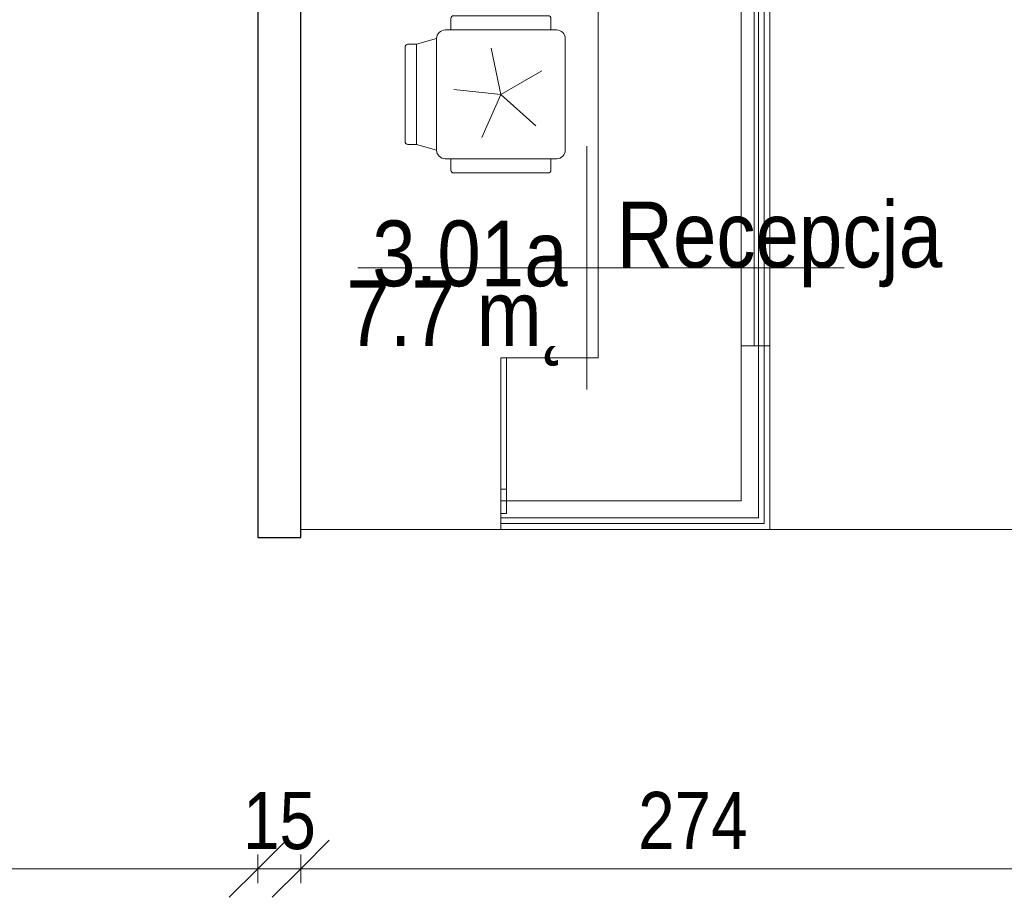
# Model space of a CAD drawing. Header units: centimetres. Extents: x -1737 to 22393, y -8842 to 3838.
# Tile 5 of 174: x -985 to -641, y 983 to 1289. Entities that reach past the tile are written whole.
import ezdxf

# ---------------------------------------------------------------- set-up
doc = ezdxf.new("R2010")
doc.units = ezdxf.units.CM
for name, color, linetype, lineweight in [('A-ANNO-DIMS', 211, 'Continuous', 13), ('A-ANNO-DIMS-100', 211, 'Continuous', 13), ('A-AREA', 32, 'Continuous', 13), ('A-AREA-IDEN', 2, 'Continuous', 13), ('A-WALL', 113, 'Continuous', 13), ('I-FURN', 30, 'Continuous', 9)]:
    doc.layers.add(name, color=color, linetype=linetype, lineweight=lineweight)
doc.styles.add('Arial Narrow_2', font='ARIALN.TTF', dxfattribs={"height": 20})
doc.styles.add('Arial_7', font='arial.ttf', dxfattribs={"width": 0.85, "height": 23})
doc.dimstyles.new('Diagonal_1_100__0__wewnętrzne', dxfattribs={"dimscale": 30.48, "dimtxt": 20.468619, "dimasz": 0.656168, "dimexe": 0.164042, "dimexo": 0.0625, "dimgap": 0.032808, "dimtad": 1, "dimdec": 0, "dimdsep": 46, "dimtxsty": 'Arial Narrow_2', "dimblk1": 'OBLIQUE', "dimblk2": 'OBLIQUE', "dimsah": 1, "dimcen": 0.09, "dimazin": 0, "dimtfac": 1, "dimtdec": 4, "dimtix": 1, "dimtmove": 0, "dimatfit": 3, "dimfxl": 0, "dimtvp": 1, "dimtolj": 1, "dimtzin": 0, "dimarcsym": 0})

# ---------------------------------------------------------------- blocks, each defined once
blk = doc.blocks.new('krzesło obrotowe - krzesło obrotowe-1270918-3_piętro I __3_90 m_ - stan projektowany')
at = {"layer": 'I-FURN'}
for p, q in [((-17.5, 22.5), (-17.5, 26.5)), ((-16.5, 27.5), (16.5, 27.5)), ((17.5, 22.5), (17.5, 26.5)), ((-19.5, 22.5), (19.5, 22.5)), ((-29.5, 17.5), (-32.5, 17.5)), ((-22.5, 19.5), (-29.5, 17.5)), ((-29.5, -17.5), (-29.5, 17.5)), ((-22.5, -19.5), (-22.5, 19.5)), ((22.5, 19.5), (22.5, -19.5)), ((-33.5, -16.5), (-33.5, 16.5)), ((-3.43, 16.14), (0, 0)), ((0, 0), (14.29, 8.25)), ((0, 0), (-16.41, 1.72)), ((-6.71, -15.07), (0, 0)), ((0, 0), (12.26, -11.04)), ((-32.5, -17.5), (-29.5, -17.5)), ((-29.5, -17.5), (-22.5, -19.5)), ((19.5, -22.5), (-19.5, -22.5)), ((-17.5, -22.5), (-17.5, -26.5)), ((17.5, -22.5), (17.5, -26.5)), ((16.5, -27.5), (-16.5, -27.5))]:
    blk.add_line(p, q, dxfattribs=at)
for centre, radius, start, end in [((-16.5, 26.5), 1, 90, 180), ((16.5, 26.5), 1, 0, 90), ((-19.5, 19.5), 3, 90, 180), ((19.5, 19.5), 3, 360, 90), ((-32.5, 16.5), 1, 90, 180), ((-32.5, -16.5), 1, 180, 270), ((-19.5, -19.5), 3, 180, 270), ((19.5, -19.5), 3, 270, 0), ((-16.5, -26.5), 1, 180, 270), ((16.5, -26.5), 1, 270, 0)]:
    blk.add_arc(centre, radius, start, end, dxfattribs=at)
blk = doc.blocks.new('Lada rejestracji - Lada rejestracji-2308964-3_piętro I __3_90 m_ - stan projektowany')
at = {"layer": 'I-FURN'}
for p, q in [((1121.23, 816.64), (1111.23, 816.64)), ((1111.23, 816.64), (1111.23, 722.62)), ((1111.23, 816.64), (1111.23, 722.62)), ((1113.23, 816.64), (1111.23, 816.64)), ((1113.23, 724.62), (1113.23, 816.62)), ((1115.23, 816.62), (1113.23, 816.62)), ((1113.23, 816.62), (1113.23, 724.62)), ((1115.23, 816.62), (1113.23, 816.62)), ((1113.23, 816.62), (1113.23, 724.62)), ((1113.23, 724.62), (1113.23, 816.62)), ((1113.23, 816.62), (1115.23, 816.62)), ((1116.73, 816.62), (1115.23, 816.62)), ((1171.23, 816.62), (1115.23, 816.62)), ((1115.23, 816.62), (1115.23, 726.62)), ((1115.23, 726.62), (1115.23, 816.62)), ((1115.23, 816.62), (1116.73, 816.62)), ((1115.23, 726.62), (1115.23, 816.62)), ((1115.23, 816.62), (1115.23, 726.62)), ((1121.23, 816.62), (1116.73, 816.62)), ((1116.73, 816.62), (1121.23, 816.62)), ((1121.23, 816.62), (1116.73, 816.62)), ((1116.73, 816.62), (1121.23, 816.62)), ((1116.73, 814.62), (1116.73, 816.62)), ((1116.73, 814.62), (1116.73, 816.62)), ((1121.23, 732.62), (1121.23, 816.64)), ((1121.23, 814.62), (1121.23, 816.62)), ((1121.23, 816.62), (1171.23, 816.62)), ((1121.23, 816.62), (1121.23, 732.62)), ((1171.23, 816.62), (1121.23, 816.62)), ((1121.23, 816.62), (1121.23, 814.62)), ((1125.23, 816.62), (1121.23, 816.62)), ((1171.23, 816.62), (1125.23, 816.62)), ((1125.23, 814.62), (1125.23, 816.62)), ((1125.23, 814.62), (1125.23, 816.62)), ((1171.23, 782.62), (1171.23, 816.62)), ((1171.23, 816.62), (1171.23, 782.62)), ((1171.23, 782.62), (1171.23, 816.62)), ((1171.23, 814.62), (1171.23, 816.62)), ((1121.23, 814.62), (1116.73, 814.62)), ((1116.73, 814.62), (1121.23, 814.62)), ((1121.23, 732.62), (1121.23, 814.62)), ((1121.23, 732.62), (1121.23, 814.62)), ((1121.23, 814.62), (1171.23, 814.62)), ((1121.23, 814.62), (1125.23, 814.62)), ((1125.23, 814.62), (1171.23, 814.62)), ((1171.23, 814.62), (1171.23, 782.62)), ((1358.33, 782.62), (1171.23, 782.62)), ((1171.23, 782.62), (1358.33, 782.62)), ((1358.33, 782.62), (1171.23, 782.62)), ((1171.23, 782.62), (1358.33, 782.62)), ((1358.33, 732.62), (1358.33, 782.62)), ((1358.33, 782.62), (1358.33, 732.62)), ((1358.33, 782.62), (1358.33, 732.62)), ((1358.33, 732.62), (1121.23, 732.62)), ((1175.41, 732.62), (1121.23, 732.62)), ((1121.23, 732.62), (1175.41, 732.62)), ((1175.41, 732.62), (1121.23, 732.62)), ((1175.41, 722.62), (1175.41, 732.62)), ((1175.41, 732.62), (1358.33, 732.62)), ((1175.41, 728.12), (1175.41, 732.62)), ((1175.41, 732.62), (1358.33, 732.62)), ((1358.33, 732.62), (1175.41, 732.62)), ((1358.33, 732.62), (1175.41, 732.62)), ((1175.41, 732.62), (1175.41, 728.12)), ((1175.41, 728.12), (1175.41, 732.62)), ((1175.41, 732.62), (1358.33, 732.62)), ((1175.41, 732.62), (1358.33, 732.62)), ((1358.33, 732.62), (1175.41, 732.62)), ((1358.33, 732.62), (1358.33, 728.12)), ((1358.33, 728.12), (1358.33, 732.62)), ((1358.33, 732.62), (1358.33, 728.12)), ((1115.23, 726.62), (1175.41, 726.62)), ((1175.41, 726.62), (1115.23, 726.62)), ((1175.41, 726.62), (1115.23, 726.62)), ((1115.23, 726.62), (1175.41, 726.62)), ((1175.41, 722.62), (1175.41, 728.12)), ((1175.41, 728.12), (1358.33, 728.12)), ((1358.33, 728.12), (1175.41, 728.12)), ((1175.41, 726.62), (1358.33, 726.62)), ((1358.33, 726.62), (1175.41, 726.62)), ((1358.33, 726.62), (1175.41, 726.62)), ((1175.41, 726.62), (1358.33, 726.62)), ((1358.33, 728.12), (1358.33, 726.62)), ((1358.33, 726.62), (1358.33, 728.12)), ((1358.33, 728.12), (1358.33, 726.62)), ((1358.33, 726.62), (1358.33, 724.62)), ((1358.33, 724.62), (1358.33, 726.62)), ((1358.33, 726.62), (1358.33, 724.62)), ((1175.41, 724.62), (1113.23, 724.62)), ((1113.23, 724.62), (1175.41, 724.62)), ((1113.23, 724.62), (1175.41, 724.62)), ((1175.41, 724.62), (1113.23, 724.62)), ((1358.33, 724.62), (1175.41, 724.62)), ((1175.41, 724.62), (1358.33, 724.62)), ((1175.41, 724.62), (1358.33, 724.62)), ((1358.33, 724.62), (1175.41, 724.62)), ((1111.23, 722.62), (1358.33, 722.62)), ((1111.23, 722.62), (1175.41, 722.62)), ((1358.33, 722.62), (1175.41, 722.62)), ((1358.33, 722.62), (1175.41, 722.62)), ((1175.41, 722.62), (1358.33, 722.62))]:
    blk.add_line(p, q, dxfattribs=at)
blk = doc.blocks.new('DIMBLOCK57-3_piętro I __3_90 m_ - stan projektowany')
at = {"layer": 'A-ANNO-DIMS-100', "transparency": 16777216}
for p, q in [((-1201.62, 992.57), (-1191.62, 1002.57)), ((-901.62, 992.57), (-891.62, 1002.57)), ((-1201.62, 997.57), (-1201.62, 987.57)), ((-1201.62, 992.57), (-1201.62, 997.57)), ((-901.62, 997.57), (-901.62, 987.57)), ((-901.62, 992.57), (-901.62, 997.57)), ((-1201.62, 992.57), (-1211.62, 982.57)), ((-1201.62, 992.57), (-901.62, 992.57)), ((-901.62, 992.57), (-911.62, 982.57))]:
    blk.add_line(p, q, dxfattribs=at)
at = {"layer": 'A-ANNO-DIMS-100', "color": 0, "transparency": 16777216, "insert": (-1070.63, 1019.42), "char_height": 20, "width": 45.6158, "attachment_point": 1, "line_spacing_factor": 0.974696, "style": 'Arial Narrow_2'}
blk.add_mtext('300', dxfattribs=at)
blk = doc.blocks.new('_Oblique')
at = {"color": 0, "linetype": 'ByBlock', "lineweight": -2}
blk.add_line((-0.5, -0.5), (0.5, 0.5), dxfattribs=at)
blk = doc.blocks.new('DIMBLOCK58-3_piętro I __3_90 m_ - stan projektowany')
at = {"layer": 'A-ANNO-DIMS-100', "transparency": 16777216}
for p, q in [((-901.62, 992.57), (-891.62, 1002.57)), ((-886.62, 992.57), (-876.62, 1002.57)), ((-901.62, 997.57), (-901.62, 987.57)), ((-901.62, 992.57), (-901.62, 997.57)), ((-886.62, 997.57), (-886.62, 987.57)), ((-886.62, 992.57), (-886.62, 997.57)), ((-901.62, 992.57), (-911.62, 982.57)), ((-901.62, 992.57), (-886.62, 992.57)), ((-886.62, 992.57), (-896.62, 982.57))]:
    blk.add_line(p, q, dxfattribs=at)
at = {"layer": 'A-ANNO-DIMS-100', "color": 0, "transparency": 16777216, "insert": (-906.79, 1019.42), "char_height": 20, "width": 30.4105, "attachment_point": 1, "line_spacing_factor": 0.974696, "style": 'Arial Narrow_2'}
blk.add_mtext('15', dxfattribs=at)
blk = doc.blocks.new('DIMBLOCK59-3_piętro I __3_90 m_ - stan projektowany')
at = {"layer": 'A-ANNO-DIMS-100', "transparency": 16777216}
for p, q in [((-886.62, 992.57), (-876.62, 1002.57)), ((-612.62, 992.57), (-602.62, 1002.57)), ((-886.62, 997.57), (-886.62, 987.57)), ((-886.62, 992.57), (-886.62, 997.57)), ((-612.62, 997.57), (-612.62, 987.57)), ((-612.62, 992.57), (-612.62, 997.57)), ((-886.62, 992.57), (-896.62, 982.57)), ((-886.62, 992.57), (-612.62, 992.57)), ((-612.62, 992.57), (-622.62, 982.57))]:
    blk.add_line(p, q, dxfattribs=at)
at = {"layer": 'A-ANNO-DIMS-100', "color": 0, "transparency": 16777216, "insert": (-768.63, 1019.42), "char_height": 20, "width": 45.6158, "attachment_point": 1, "line_spacing_factor": 0.974696, "style": 'Arial Narrow_2'}
blk.add_mtext('274', dxfattribs=at)
blk = doc.blocks.new('METKA_POMIESZCZENIA2 - Rozbudowana - bez ramki-2396678-3_piętro I __3_90 m_ - stan projektowany')
at = {"layer": 'A-AREA-IDEN'}
for p, q in [((0, 0.425), (0, 0)), ((0.0976, 0), (-0.8, 0)), ((-0.8, 0), (0.9, 0)), ((0, 0), (0, -0.425))]:
    blk.add_line(p, q, dxfattribs=at)

msp = doc.modelspace()

# ---------------------------------------------------------------- linework, layer by layer
at = {"layer": 'A-AREA', "lineweight": 9}
for p, q in [((-816.64, 1111.23), (-886.62, 1111.23)), ((-722.62, 1111.23), (-816.64, 1111.23)), ((-562.63, 1111.23), (-722.62, 1111.23))]:
    msp.add_line(p, q, dxfattribs=at)
at = {"layer": 'A-WALL', "color": 250, "lineweight": 25}
for p, q in [((-901.62, 1358.33), (-901.62, 1108.33)), ((-886.62, 1108.33), (-886.62, 1358.33)), ((-901.62, 1108.33), (-886.62, 1108.33))]:
    msp.add_line(p, q, dxfattribs=at)

# ---------------------------------------------------------------- block references
at = {"layer": 'A-AREA-IDEN', "xscale": 99.99999999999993, "yscale": 99.99999999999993, "zscale": 99.99999999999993}
msp.add_blockref('METKA_POMIESZCZENIA2 - Rozbudowana - bez ramki-2396678-3_piętro I __3_90 m_ - stan projektowany', (-786.62, 1202.67), dxfattribs=at)
at = {"layer": 'I-FURN', "rotation": 90.00000000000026}
msp.add_blockref('Lada rejestracji - Lada rejestracji-2308964-3_piętro I __3_90 m_ - stan projektowany', (0, 0), dxfattribs=at)
at = {"layer": 'I-FURN'}
msp.add_blockref('krzesło obrotowe - krzesło obrotowe-1270918-3_piętro I __3_90 m_ - stan projektowany', (-816.62, 1263.33), dxfattribs=at)

# ---------------------------------------------------------------- texts
at = {"layer": 'A-AREA-IDEN', "char_height": 23, "line_spacing_factor": 0.936439, "style": 'Arial_7'}
for s, insert, width, attachment_point in [('\\pt84.99995,169.9999,255.00008,340.00003,424.99998,509.99993,595.00011,680.00006,765.00001,849.99996,934.99991,1020.00009,1105.00004,1189.99999,1274.99994,1359.99989,1445.00007,1530.00002,1614.99997,1699.99992,1785.0001,1870.00005,1955,2039.99995,2124.9999,2210.00008,2295.00003,2379.99998,2464.99993,2550.00011,2635.00006,2720.00001;3.01a', (-793.28, 1195.89), 68, 9), ('\\pt84.99995,169.9999,255.00008,340.00003,424.99998,509.99993,595.00011,680.00006,765.00001,849.99996,934.99991,1020.00009,1105.00004,1189.99999,1274.99994,1359.99989,1445.00007,1530.00002,1614.99997,1699.99992,1785.0001,1870.00005,1955,2039.99995,2124.9999,2210.00008,2295.00003,2379.99998,2464.99993,2550.00011,2635.00006,2720.00001;Recepcja', (-776.19, 1195.89), 113.56, 7), ('\\pt84.99995,169.9999,255.00008,340.00003,424.99998,509.99993,595.00011,680.00006,765.00001,849.99996,934.99991,1020.00009,1105.00004,1189.99999,1274.99994,1359.99989,1445.00007,1530.00002,1614.99997,1699.99992,1785.0001,1870.00005,1955,2039.99995,2124.9999,2210.00008,2295.00003,2379.99998,2464.99993,2550.00011,2635.00006,2720.00001;7.7 m˛', (-793.28, 1198.28), 76.5, 3)]:
    msp.add_mtext(s, dxfattribs=dict(at, insert=insert, width=width, attachment_point=attachment_point))

# ---------------------------------------------------------------- dimensions: what is measured, and where the dimension line sits
at = {"layer": 'A-ANNO-DIMS'}
for base, p1, p2, override, picture, middle in [((-901.62, 992.57), (-1201.62, 997.57), (-901.62, 997.57), {"dimpost": '<>', "dimfxl": 300}, 'DIMBLOCK57-3_piętro I __3_90 m_ - stan projektowany', (-1051.62, 1003.78)), ((-886.62, 992.57), (-901.62, 997.57), (-886.62, 997.57), {"dimpost": '<>', "dimfxl": 15}, 'DIMBLOCK58-3_piętro I __3_90 m_ - stan projektowany', (-894.12, 1003.78)), ((-612.62, 992.57), (-886.62, 997.57), (-612.62, 997.57), {"dimpost": '<>', "dimfxl": 274}, 'DIMBLOCK59-3_piętro I __3_90 m_ - stan projektowany', (-749.62, 1003.61))]:
    dim = msp.add_linear_dim(base=base, p1=p1, p2=p2, angle=0, dimstyle='Diagonal_1_100__0__wewnętrzne', override=override, dxfattribs=at)
    dim.commit()
    dim.dimension.update_dxf_attribs({"geometry": picture, "text_midpoint": middle})

doc.saveas('drawing.dxf')
